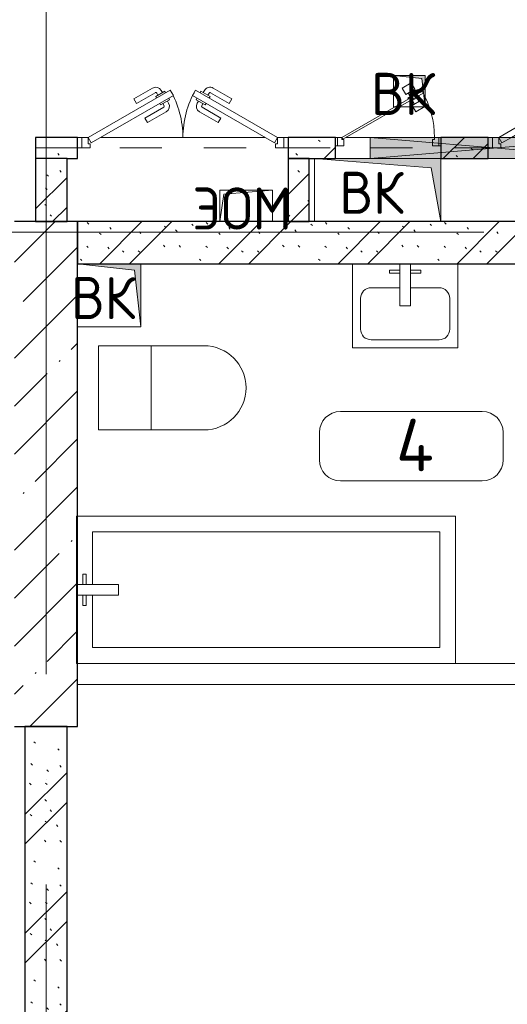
# Model space of a CAD drawing. Header units: millimetres. Extents: x -19737 to 100106, y -4436 to 96517.
# Tile 22 of 59: x 30207 to 32523, y 80030 to 84710. Entities that reach past the tile are written whole.
import ezdxf

# ---------------------------------------------------------------- set-up
doc = ezdxf.new("R2010")
doc.units = ezdxf.units.MM
doc.linetypes.add('3_ Штрих_ 1 х 1 мм', pattern=[400, 200, -200])
doc.linetypes.add('ADSK_Линия сетки', pattern=[5000, 4000, -500, 0, -500])
for name, color, linetype, lineweight in [('A-____-NOTE-TEXT', 7, 'Continuous', 18), ('A-AREA-____-IDEN', 7, 'Continuous', 9), ('A-DOOR-____-MCUT', 7, 'Continuous', 9), ('A-DOOR-____-OTLN', 7, 'Continuous', 18), ('A-DOOR-FRAM-MCUT', 7, 'Continuous', 9), ('A-FLOR-____-OTLN', 7, 'Continuous', 18), ('A-GENM-____-OTLN', 7, 'Continuous', 18), ('A-GLAZ-____-MCUT', 7, 'Continuous', 9), ('A-GLAZ-____-OTLN', 7, 'Continuous', 18), ('A-WALL-____-MCUT', 7, 'Continuous', 40), ('A-WALL-____-PATT', 7, 'Continuous', 40), ('I-WALL-____-MCUT', 7, 'Continuous', 40), ('I-WALL-____-OTLN', 7, 'Continuous', 18), ('M-EQPM-____-OTLN', 7, 'Continuous', 18), ('P-SANR-FIXT-OTLN', 7, 'Continuous', 18), ('S-BEAM-____-OTLN', 7, 'Continuous', 18), ('S-COLS-____-MCUT', 7, 'Continuous', 40), ('S-COLS-____-OTLN', 7, 'Continuous', 18), ('S-GRID-____-OTLN', 7, 'Continuous', 9)]:
    doc.layers.add(name, color=color, linetype=linetype, lineweight=lineweight)
doc.styles.add('GOST Common', font='GOST_Common.ttf', dxfattribs={"height": 200})
doc.styles.add('GOST Common_2', font='GOST_Common.ttf', dxfattribs={"height": 250})
pattern_1 = [(135, (300.56, 377.28), (-565.6854, 6e-14), [10, -790]), (135, (349.8, 474.73), (-565.6854, 6e-14), [10, -790]), (135, (423.93, 473.06), (-565.6854, 6e-14), [10, -790]), (135, (229.92, 447.9), (-565.6854, 6e-14), [10, -790]), (135, (155.08, 447.9), (-565.6854, 6e-14), [10, -790]), (135, (114.9, 369.03), (-565.6854, 6e-14), [10, -790]), (135, (132.43, 285.8), (-565.6854, 6e-14), [10, -790]), (135, (214.66, 322), (-565.6854, 6e-14), [10, -790]), (135, (198.16, 261.88), (-565.6854, 6e-14), [10, -790]), (135, (45.2, 272.9), (-565.6854, 6e-14), [10, -790]), (135, (42.32, 336.16), (-565.6854, 6e-14), [10, -790]), (135, (92.26, 192.24), (-565.6854, 6e-14), [10, -790]), (135, (7.07, 149.2), (-565.6854, 6e-14), [10, -790]), (135, (80.6, 95.1), (-565.6854, 6e-14), [10, -790]), (135, (79.53, 36.94), (-565.6854, 6e-14), [10, -790]), (135, (153.87, 74.56), (-565.6854, 6e-14), [10, -790]), (135, (228.35, 124.8), (-565.6854, 6e-14), [10, -790]), (135, (279.75, 180.4), (-565.6854, 6e-14), [10, -790]), (135, (282.9, 31.63), (-565.6854, 6e-14), [10, -790]), (135, (377.38, 53.45), (-565.6854, 6e-14), [10, -790]), (135, (352.28, 102.7), (-565.6854, 6e-14), [10, -790]), (135, (354.05, 0), (-565.6854, 6e-14), [10, -790]), (135, (553.23, 16.45), (-565.6854, 6e-14), [10, -790]), (135, (542.38, 63.45), (-565.6854, 6e-14), [10, -790]), (135, (536.58, 239.3), (-565.6854, 6e-14), [10, -790]), (135, (475.85, 203.9), (-565.6854, 6e-14), [10, -790]), (135, (475.85, 316.54), (-565.6854, 6e-14), [10, -790]), (135, (520.8, 408.7), (-565.6854, 6e-14), [10, -790]), (135, (551.1, 470.8), (-565.6854, 6e-14), [10, -790]), (135, (235.25, 537.93), (-565.6854, 6e-14), [10, -790]), (135, (407.25, 547.65), (-565.6854, 6e-14), [10, -790]), (135, (94.5, 558.6), (-565.6854, 6e-14), [10, -790]), (135, (46.4, 532.3), (-565.6854, 6e-14), [10, -790]), (135, (85.56, 465.04), (-565.6854, 6e-14), [10, -790]), (135, (355.53, 181.14), (-565.6854, 6e-14), [10, -790]), (135, (362.23, 243.6), (-565.6854, 6e-14), [10, -790]), (135, (413.45, 344.1), (-565.6854, 6e-14), [10, -790]), (135, (286.3, 273.25), (-565.6854, 6e-14), [10, -790]), (135, (423.02, 263.72), (-565.6854, 6e-14), [10, -790]), (135, (162.94, 190.2), (-565.6854, 6e-14), [10, -790]), (135, (470.25, 120.93), (-565.6854, 6e-14), [10, -790]), (135, (484.48, 9.78), (-565.6854, 6e-14), [10, -790]), (45, (0, 212.13), (-565.6854, 0), []), (45, (212.13, 0), (-565.6854, 0), []), (45, (353.55, 0), (-565.6854, 0), []), (45, (0, 353.55), (-565.6854, 0), [])]

# ---------------------------------------------------------------- blocks, each defined once
blk = doc.blocks.new('АР_Дверь двупольная - 1000х2100h_450__ЭОМ_ СС_ О-4688485-02_К2')
at = {"layer": 'A-DOOR-____-MCUT', "color": 254, "lineweight": 15, "true_color": 0xcccccc}
for p, q in [((-450, 50), (-60.3, 275)), ((-45.3, 249), (-435, 24)), ((-60.3, 275), (-45.3, 249)), ((60.3, 275), (45.3, 249)), ((45.3, 249), (435, 24)), ((450, 50), (60.3, 275)), ((-435, 24), (-450, 50)), ((435, 24), (450, 50))]:
    blk.add_line(p, q, dxfattribs=at)
at = {"layer": 'A-DOOR-____-OTLN', "color": 254, "lineweight": 5, "true_color": 0xcccccc}
for p, q in [((-232.5, 233.3), (-143.7, 284.6)), ((232.5, 233.3), (143.7, 284.6)), ((-220, 211.7), (-131.2, 262.9)), ((-85.9, 269.4), (-129.2, 244.4)), ((-129.2, 244.4), (-125.2, 237.5)), ((-118.4, 250.7), (-124.4, 261.1)), ((-96.8, 263.2), (-102.8, 273.6)), ((-81.9, 262.5), (-85.9, 269.4)), ((-66.9, 236.5), (-62.9, 229.6)), ((66.9, 236.5), (62.9, 229.6)), ((81.9, 262.5), (85.9, 269.4)), ((85.9, 269.4), (129.2, 244.4)), ((96.8, 263.2), (102.8, 273.6)), ((118.4, 250.7), (124.4, 261.1)), ((129.2, 244.4), (125.2, 237.5)), ((220, 211.7), (131.2, 262.9)), ((-220, 211.7), (-232.5, 233.3)), ((-180, 142.4), (-91.2, 193.6)), ((-106.2, 204.6), (-110.2, 211.5)), ((-62.9, 229.6), (-106.2, 204.6)), ((-95.4, 210.8), (-89.4, 200.4)), ((-73.8, 223.3), (-67.8, 212.9)), ((62.9, 229.6), (106.2, 204.6)), ((73.8, 223.3), (67.8, 212.9)), ((95.4, 210.8), (89.4, 200.4)), ((180, 142.4), (91.2, 193.6)), ((106.2, 204.6), (110.2, 211.5)), ((220, 211.7), (232.5, 233.3)), ((-180, 142.4), (-167.5, 120.7)), ((-167.5, 120.7), (-78.7, 172)), ((167.5, 120.7), (78.7, 172)), ((180, 142.4), (167.5, 120.7))]:
    blk.add_line(p, q, dxfattribs=at)
for centre, radius, start, end in [((-128.7, 258.6), 30, 30, 120), ((128.7, 258.6), 30, 60, 150), ((-128.7, 258.6), 4.99, 30, 120), ((128.7, 258.6), 4.99, 60, 150), ((-93.7, 197.9), 4.99, 300, 30), ((-93.7, 197.9), 30, 300, 30), ((93.7, 197.9), 30, 150, 240), ((93.7, 197.9), 4.99, 150, 240)]:
    blk.add_arc(centre, radius, start, end, dxfattribs=at)
at = {"layer": 'A-DOOR-____-OTLN', "color": 254, "lineweight": 13, "true_color": 0xcccccc}
for centre, start, end in [((-450, 50), 0, 30), ((450, 50), 150, 180)]:
    blk.add_arc(centre, 450, start, end, dxfattribs=at)
at = {"layer": 'A-DOOR-FRAM-MCUT', "color": 254, "lineweight": 15, "true_color": 0xcccccc}
for p, q in [((-480, 50), (-500, 50)), ((-480, 50), (-450, 50)), ((-480, 0), (-480, 50)), ((-450, 50), (-450, 20)), ((480, 50), (450, 50)), ((450, 50), (450, 20)), ((480, 0), (480, 50)), ((480, 50), (500, 50)), ((-480, 0), (-500, 0)), ((-440, 0), (-480, 0)), ((-450, 20), (-440, 20)), ((-440, 20), (-440, 0)), ((450, 20), (440, 20)), ((440, 20), (440, 0)), ((440, 0), (480, 0)), ((480, 0), (500, 0))]:
    blk.add_line(p, q, dxfattribs=at)
blk = doc.blocks.new('АР_Дверь двупольная - 1200х2100h_550__ЭОМ_ СС_ О-4693643-02_К2')
at = {"layer": 'A-DOOR-____-MCUT', "color": 254, "lineweight": 15, "true_color": 0xcccccc}
for p, q in [((-550, 50), (-73.7, 325)), ((-58.7, 299), (-490, 50)), ((-73.7, 325), (-58.7, 299)), ((73.7, 325), (58.7, 299)), ((58.7, 299), (535, 24)), ((550, 50), (73.7, 325)), ((-535, 24), (-550, 50)), ((-490, 50), (-535, 24)), ((535, 24), (550, 50))]:
    blk.add_line(p, q, dxfattribs=at)
at = {"layer": 'A-DOOR-____-OTLN', "color": 254, "lineweight": 5, "true_color": 0xcccccc}
for p, q in [((-245.9, 283.3), (-157.1, 334.6)), ((245.9, 283.3), (157.1, 334.6)), ((-233.4, 261.7), (-245.9, 283.3)), ((-233.4, 261.7), (-144.6, 312.9)), ((-99.3, 319.4), (-142.6, 294.4)), ((-142.6, 294.4), (-138.6, 287.5)), ((-131.8, 300.7), (-137.8, 311.1)), ((-110.2, 313.2), (-116.2, 323.6)), ((-95.3, 312.5), (-99.3, 319.4)), ((-80.3, 286.5), (-76.3, 279.6)), ((80.3, 286.5), (76.3, 279.6)), ((95.3, 312.5), (99.3, 319.4)), ((99.3, 319.4), (142.6, 294.4)), ((110.2, 313.2), (116.2, 323.6)), ((131.8, 300.7), (137.8, 311.1)), ((142.6, 294.4), (138.6, 287.5)), ((233.4, 261.7), (144.6, 312.9)), ((233.4, 261.7), (245.9, 283.3)), ((-193.4, 192.4), (-104.6, 243.6)), ((-119.6, 254.6), (-123.6, 261.5)), ((-76.3, 279.6), (-119.6, 254.6)), ((-108.8, 260.8), (-102.8, 250.4)), ((-87.2, 273.3), (-81.2, 262.9)), ((76.3, 279.6), (119.6, 254.6)), ((87.2, 273.3), (81.2, 262.9)), ((108.8, 260.8), (102.8, 250.4)), ((193.4, 192.4), (104.6, 243.6)), ((119.6, 254.6), (123.6, 261.5)), ((-193.4, 192.4), (-180.9, 170.7)), ((-180.9, 170.7), (-92.1, 222)), ((180.9, 170.7), (92.1, 222)), ((193.4, 192.4), (180.9, 170.7))]:
    blk.add_line(p, q, dxfattribs=at)
for centre, radius, start, end in [((-142.1, 308.6), 30, 30, 120), ((142.1, 308.6), 30, 60, 150), ((-142.1, 308.6), 4.99, 30, 120), ((142.1, 308.6), 4.99, 60, 150), ((-107.1, 247.9), 4.99, 300, 30), ((-107.1, 247.9), 30, 300, 30), ((107.1, 247.9), 30, 150, 240), ((107.1, 247.9), 4.99, 150, 240)]:
    blk.add_arc(centre, radius, start, end, dxfattribs=at)
at = {"layer": 'A-DOOR-____-OTLN', "color": 254, "lineweight": 13, "true_color": 0xcccccc}
for centre, start, end in [((-550, 50), 0, 30), ((550, 50), 150, 180)]:
    blk.add_arc(centre, 550, start, end, dxfattribs=at)
at = {"layer": 'A-DOOR-FRAM-MCUT', "color": 254, "lineweight": 15, "true_color": 0xcccccc}
for p, q in [((-580, 50), (-600, 50)), ((-580, 50), (-550, 50)), ((-580, 0), (-580, 50)), ((-550, 50), (-550, 20)), ((580, 50), (550, 50)), ((550, 50), (550, 20)), ((580, 0), (580, 50)), ((580, 50), (600, 50)), ((-580, 0), (-600, 0)), ((-540, 0), (-580, 0)), ((-550, 20), (-540, 20)), ((-540, 20), (-540, 0)), ((550, 20), (540, 20)), ((540, 20), (540, 0)), ((540, 0), (580, 0)), ((580, 0), (600, 0))]:
    blk.add_line(p, q, dxfattribs=at)
blk = doc.blocks.new('АР_Дверь однопольная - 500х1300h_400__ВК_СС-4838596-02_К2')
at = {"layer": 'A-DOOR-____-MCUT', "color": 254, "lineweight": 15, "true_color": 0xcccccc}
for p, q in [((161.1, 270), (-220, 50)), ((-215, 41.3), (166.1, 261.3)), ((166.1, 261.3), (161.1, 270)), ((-220, 50), (-215, 41.3))]:
    blk.add_line(p, q, dxfattribs=at)
at = {"layer": 'A-DOOR-____-OTLN', "color": 254, "lineweight": 5, "true_color": 0xcccccc}
for p, q in [((109.4, 309.5), (66.1, 284.5)), ((66.1, 284.5), (83.6, 254.2)), ((126.9, 279.2), (109.4, 309.5)), ((83.6, 254.2), (126.9, 279.2)), ((136.9, 261.8), (93.6, 236.8)), ((93.6, 236.8), (96.1, 232.5)), ((104.9, 243.3), (94.9, 260.7)), ((146.9, 244.5), (103.6, 219.5)), ((125.6, 255.3), (115.6, 272.6)), ((135.6, 238), (145.6, 220.7)), ((139.4, 257.5), (136.9, 261.8)), ((144.4, 248.8), (146.9, 244.5)), ((103.6, 219.5), (101.1, 223.8)), ((156.9, 227.2), (113.6, 202.2)), ((113.6, 202.2), (131.1, 171.9)), ((114.9, 226), (124.9, 208.7)), ((131.1, 171.9), (174.4, 196.9)), ((174.4, 196.9), (156.9, 227.2))]:
    blk.add_line(p, q, dxfattribs=at)
at = {"layer": 'A-DOOR-____-OTLN', "color": 254, "lineweight": 13, "true_color": 0xcccccc}
blk.add_arc((-220, 50), 440, 360, 30, dxfattribs=at)
at = {"layer": 'A-DOOR-FRAM-MCUT', "color": 254, "lineweight": 15, "true_color": 0xcccccc}
for p, q in [((-240, 50), (-250, 50)), ((-220, 50), (-240, 50)), ((-240, 50), (-240, 10)), ((-220, 40), (-220, 50)), ((240, 50), (220, 50)), ((220, 50), (220, 40)), ((240, 10), (240, 50)), ((240, 50), (250, 50)), ((-240, 10), (-250, 10)), ((-240, 10), (-210, 10)), ((-210, 40), (-220, 40)), ((-210, 10), (-210, 40)), ((220, 40), (210, 40)), ((210, 40), (210, 10)), ((210, 10), (240, 10)), ((240, 10), (250, 10))]:
    blk.add_line(p, q, dxfattribs=at)
blk = doc.blocks.new('АР_Перемычка - 100_Уx1_75x5__2150-200-5126840-02_К2')
at = {"layer": 'S-BEAM-____-OTLN', "color": 254, "linetype": '3_ Штрих_ 1 х 1 мм', "lineweight": 15, "true_color": 0xdcdcdc}
for p, q in [((-2750, 50), (-2750, -50)), ((800, 50), (800, -50)), ((-2750, 0), (-1160, 0)), ((-1160, 0), (40, 0)), ((40, 0), (800, 0))]:
    blk.add_line(p, q, dxfattribs=at)
blk = doc.blocks.new('АР_Отверстие прямоугольное - ВК-5492867-02_К2')
at = {"layer": 'A-GLAZ-____-OTLN', "lineweight": 13, "true_color": 0xf9f9f9}
blk.add_hatch(color=7, dxfattribs=at).paths.add_polyline_path([(-475, 50), (-475, -50), (725, -50), (725, 50), (390, 50)])
at = {"layer": 'A-GLAZ-____-MCUT', "color": 254, "lineweight": 15, "true_color": 0xcccccc}
for p, q in [((-475, 50), (-475, -50)), ((725, 50), (725, -50))]:
    blk.add_line(p, q, dxfattribs=at)
at = {"layer": 'A-GLAZ-____-OTLN', "color": 254, "lineweight": 5, "true_color": 0xcccccc}
for p, q in [((725, 50), (-475, -50)), ((-475, 50), (725, -50))]:
    blk.add_line(p, q, dxfattribs=at)
at = {"layer": 'A-GLAZ-____-OTLN', "color": 254, "lineweight": 13, "true_color": 0xcccccc}
for p, q in [((725, 50), (-475, 50)), ((-475, 50), (-475, -50)), ((725, -50), (725, 50)), ((-475, -50), (725, -50))]:
    blk.add_line(p, q, dxfattribs=at)
blk = doc.blocks.new('АР_Канал вертикальный прямоугольный - ВК-6802590-02_К2')
at = {"layer": 'M-EQPM-____-OTLN', "lineweight": 13, "true_color": 0xe2e2e2}
blk.add_hatch(color=254, dxfattribs=at).paths.add_polyline_path([(-150, 150), (-150, -150), (150, -150), (-120, -120)])
at = {"layer": 'M-EQPM-____-OTLN', "color": 253, "lineweight": 13, "true_color": 0xaaaaaa}
for p, q in [((-150, 150), (-120, -120)), ((-150, 150), (-120, -120)), ((-150, -150), (-150, 150)), ((-150, 150), (150, 150)), ((-150, -150), (-150, 150)), ((150, 150), (-150, 150)), ((-150, 150), (-150, -150)), ((150, 150), (150, -150)), ((150, -150), (150, 150)), ((-120, -120), (150, -150)), ((-120, -120), (150, -150)), ((150, -150), (-150, -150)), ((150, -150), (-150, -150)), ((-150, -150), (150, -150))]:
    blk.add_line(p, q, dxfattribs=at)
blk = doc.blocks.new('A-PLU-Bath-2-2D - 700x1800-969696-02_К2')
at = {"layer": 'P-SANR-FIXT-OTLN', "color": 253, "lineweight": 13, "true_color": 0xaaaaaa}
for p, q in [((-900, 350), (-900, -350)), ((900, 350), (-900, 350)), ((-900, -350), (-900, 350)), ((-900, 350), (900, 350)), ((900, -350), (900, 350)), ((900, 350), (900, -350)), ((-825, 25), (-825, 275)), ((-825, 275), (825, 275)), ((825, 275), (825, -275)), ((-870, 75), (-855, 75)), ((-870, 25), (-870, 75)), ((-855, 75), (-855, 25)), ((-900, 25), (-700, 25)), ((-700, 25), (-700, -25)), ((-700, -25), (-900, -25)), ((-870, -25), (-870, -75)), ((-855, -75), (-855, -25)), ((-825, -275), (-825, -25)), ((-870, -75), (-855, -75)), ((825, -275), (-825, -275)), ((-900, -350), (900, -350)), ((900, -350), (-900, -350))]:
    blk.add_line(p, q, dxfattribs=at)
blk = doc.blocks.new('A-PLU-Sink-2D - 400 x 500mm-971877-02_К2')
at = {"layer": 'P-SANR-FIXT-OTLN', "color": 253, "lineweight": 13, "true_color": 0xaaaaaa}
for p, q in [((265.7, 202.3), (-234.3, 202.3)), ((-234.3, 202.3), (-234.3, -197.7)), ((-234.3, -197.7), (-234.3, 202.3)), ((-234.3, 202.3), (265.7, 202.3)), ((-9.3, 2.3), (-9.3, 202.3)), ((40.7, 202.3), (40.7, 2.3)), ((265.7, -197.7), (265.7, 202.3)), ((265.7, 202.3), (265.7, -197.7)), ((-59.3, 172.3), (-59.3, 157.3)), ((-9.3, 172.3), (-59.3, 172.3)), ((-59.3, 157.3), (-9.3, 157.3)), ((40.7, 172.3), (90.7, 172.3)), ((90.7, 157.3), (40.7, 157.3)), ((90.7, 172.3), (90.7, 157.3)), ((-9.3, 88), (-145.4, 88)), ((176.8, 88), (40.7, 88)), ((-196.2, 37.2), (-196.2, -108.8)), ((40.7, 2.3), (-9.3, 2.3)), ((227.6, -108.8), (227.6, 37.2)), ((-145.4, -159.6), (176.8, -159.6)), ((-234.3, -197.7), (265.7, -197.7)), ((265.7, -197.7), (-234.3, -197.7))]:
    blk.add_line(p, q, dxfattribs=at)
for centre, start, end in [((-145.4, 37.2), 90, 180), ((176.8, 37.2), 360, 90), ((-145.4, -108.8), 180, 270), ((176.8, -108.8), 270, 0)]:
    blk.add_arc(centre, 50.8, start, end, dxfattribs=at)
blk = doc.blocks.new('A-PLU-toilet-2-2D - L600xW600xH900-967980-02_К2')
at = {"layer": 'P-SANR-FIXT-OTLN', "color": 253, "lineweight": 13, "true_color": 0xaaaaaa}
for p, q in [((250, 0), (-250, 0)), ((-250, 0), (-250, -400)), ((-250, 0), (-250, -400)), ((250, 0), (-250, 0)), ((0, 0), (0, -400)), ((-250, -400), (250, -400)), ((-250, -400), (250, -400))]:
    blk.add_line(p, q, dxfattribs=at)
blk.add_arc((250, -200), 200, 270, 90, dxfattribs=at)
blk.add_arc((250, -200), 200, 270, 90, dxfattribs=at)
blk = doc.blocks.new('АР_Канал вертикальный прямоугольный - ВК-3491812-02_К2')
at = {"layer": 'M-EQPM-____-OTLN', "lineweight": 13, "true_color": 0xe2e2e2}
blk.add_hatch(color=254, dxfattribs=at).paths.add_polyline_path([(-300, 150), (-300, -150), (300, -150), (-255, -105)])
at = {"layer": 'M-EQPM-____-OTLN', "color": 253, "lineweight": 13, "true_color": 0xaaaaaa}
for p, q in [((-300, 150), (-255, -105)), ((-300, 150), (-255, -105)), ((-300, -150), (-300, 150)), ((-300, 150), (300, 150)), ((-300, -150), (-300, 150)), ((300, 150), (-300, 150)), ((-300, 150), (-300, -150)), ((300, 150), (300, -150)), ((300, -150), (300, 150)), ((-255, -105), (300, -150)), ((-255, -105), (300, -150)), ((300, -150), (-300, -150)), ((300, -150), (-300, -150)), ((-300, -150), (300, -150))]:
    blk.add_line(p, q, dxfattribs=at)
blk = doc.blocks.new('АР_Канал вертикальный прямоугольный - ВК-2711656-02_К2')
at = {"layer": 'M-EQPM-____-OTLN', "lineweight": 13, "true_color": 0xe2e2e2}
blk.add_hatch(color=254, dxfattribs=at).paths.add_polyline_path([(-75, 75), (-75, -75), (75, -75), (-60, -60)])
at = {"layer": 'M-EQPM-____-OTLN', "color": 253, "lineweight": 13, "true_color": 0xaaaaaa}
for p, q in [((-75, 75), (-60, -60)), ((-75, 75), (-60, -60)), ((-75, -75), (-75, 75)), ((-75, 75), (75, 75)), ((-75, -75), (-75, 75)), ((75, 75), (-75, 75)), ((-75, 75), (-75, -75)), ((75, 75), (75, -75)), ((75, -75), (75, 75)), ((75, -75), (-75, -75)), ((75, -75), (-75, -75)), ((-75, -75), (75, -75)), ((-60, -60), (75, -75)), ((-60, -60), (75, -75))]:
    blk.add_line(p, q, dxfattribs=at)
blk = doc.blocks.new('АР_Канал вертикальный прямоугольный - ЭОМ-3625136-02_К2')
at = {"layer": 'A-GENM-____-OTLN', "color": 253, "lineweight": 13, "true_color": 0xaaaaaa}
for p, q in [((-125, -75), (-125, 75)), ((-125, 75), (125, 75))]:
    blk.add_line(p, q, dxfattribs=at)
at = {"layer": 'M-EQPM-____-OTLN', "color": 253, "lineweight": 13, "true_color": 0xaaaaaa}
for p, q in [((-125, -75), (-125, 75)), ((-125, 75), (125, 75)), ((-125, -75), (-105, 55)), ((-105, 55), (125, 75)), ((125, 75), (125, -75)), ((125, -75), (-125, -75))]:
    blk.add_line(p, q, dxfattribs=at)
blk = doc.blocks.new('Наметкина 10_РД_АР_К2_отсоединено_rvt-1-02_К2')
at = {"layer": 'A-WALL-____-PATT', "lineweight": 5, "true_color": 0xcccccc}
h = blk.add_hatch(dxfattribs=at)
h.set_pattern_fill('FP_16', color=254, style=0, pattern_type=2)
h.set_pattern_definition(pattern_1)
h.paths.add_polyline_path([(22435.3, 84050), (22435.3, 84150), (22335.3, 84150), (22335.3, 84050)])
h.paths.add_polyline_path([(20910.3, 84050), (21135.3, 84050), (21135.3, 84150), (20910.3, 84150)])
h.paths.add_polyline_path([(20310.3, 84050), (20410.3, 84050), (20410.3, 84150), (20185.3, 84150), (20185.3, 84050)])
h.paths.add_polyline_path([(19135.3, 84050), (19185.3, 84050), (19185.3, 84150), (18985.3, 84150), (18985.3, 84050)])
h = blk.add_hatch(dxfattribs=at)
h.set_pattern_fill('FP_16', color=254, style=0, pattern_type=2)
h.set_pattern_definition(pattern_1)
h.paths.add_polyline_path([(19135.3, 83750), (19135.3, 84050), (18985.3, 84050), (18985.3, 83750)])
h = blk.add_hatch(dxfattribs=at)
h.set_pattern_fill('FP_16', color=254, style=0, pattern_type=2)
h.set_pattern_definition(pattern_1)
h.paths.add_polyline_path([(20285.3, 83750), (20285.3, 84050), (20185.3, 84050), (20185.3, 83750)])
h = blk.add_hatch(dxfattribs=at)
h.set_pattern_fill('FP_16', color=254, style=0, pattern_type=2)
h.set_pattern_definition(pattern_1)
h.paths.add_polyline_path([(22435.3, 83550), (22435.3, 83750), (19185.3, 83750), (19185.3, 83550), (22053.4, 83550)])
h = blk.add_hatch(dxfattribs=at)
h.set_pattern_fill('FP_16', color=254, style=0, pattern_type=2)
h.set_pattern_definition(pattern_1)
h.paths.add_polyline_path([(19135.3, 77750), (19135.3, 81350), (18935.3, 81350), (18935.3, 77750)])
at = {"layer": 'S-COLS-____-OTLN', "lineweight": 5, "true_color": 0xcccccc}
h = blk.add_hatch(dxfattribs=at)
h.set_pattern_fill('FP_15', color=254, style=0, pattern_type=2)
h.set_pattern_definition([(45, (0, 0), (-228.0985, 228.0985), []), (45, (228.1, 0), (-228.0985, 228.0985), [403.225, -80.645, 6.706, -73.939])])
h.paths.add_polyline_path([(18885.3, 81350), (19185.3, 81350), (19185.3, 83750), (18885.3, 83750), (18885.3, 82012.9)])
at = {"layer": 'A-FLOR-____-OTLN', "color": 254, "lineweight": 13, "true_color": 0xcccccc}
for p, q in [((19185.3, 84150), (19205.3, 84150)), ((19295.3, 84150), (20075.3, 84150)), ((20165.3, 84150), (20185.3, 84150)), ((21135.3, 84150), (21155.3, 84150))]:
    blk.add_line(p, q, dxfattribs=at)
at = {"layer": 'A-WALL-____-MCUT', "color": 254, "lineweight": 30, "true_color": 0xcccccc}
blk.add_line((19135.3, 84050), (18985.3, 84050), dxfattribs=at)
at = {"layer": 'I-WALL-____-MCUT', "color": 254, "lineweight": 30, "true_color": 0xcccccc}
for p, q in [((19185.3, 84150), (18985.3, 84150)), ((18985.3, 84150), (18985.3, 84050)), ((19185.3, 84050), (19185.3, 84150)), ((20410.3, 84150), (20185.3, 84150)), ((20185.3, 84150), (20185.3, 84050)), ((20410.3, 84050), (20410.3, 84150)), ((21135.3, 84150), (20910.3, 84150)), ((20910.3, 84150), (20910.3, 84050)), ((21135.3, 84050), (21135.3, 84150)), ((18985.3, 84050), (18985.3, 83750)), ((19135.3, 83750), (19135.3, 84050)), ((19135.3, 84050), (19185.3, 84050)), ((20285.3, 84050), (20185.3, 84050)), ((20185.3, 84050), (20185.3, 83750)), ((20185.3, 84050), (20410.3, 84050)), ((20285.3, 83750), (20285.3, 84050)), ((20910.3, 84050), (21135.3, 84050)), ((18985.3, 83750), (19135.3, 83750)), ((22435.3, 83750), (19185.3, 83750)), ((19185.3, 83750), (19185.3, 83550)), ((20185.3, 83750), (20285.3, 83750)), ((19185.3, 83550), (22435.3, 83550)), ((19135.3, 81350), (18935.3, 81350)), ((18935.3, 81350), (18935.3, 77750)), ((19135.3, 77750), (19135.3, 81350))]:
    blk.add_line(p, q, dxfattribs=at)
at = {"layer": 'I-WALL-____-OTLN', "color": 254, "lineweight": 13, "true_color": 0xcccccc}
for p, q in [((20410.3, 84150), (20420.3, 84150)), ((20460.3, 84150), (20575.3, 84150)), ((20575.3, 84150), (20880.3, 84150)), ((20900.3, 84150), (20910.3, 84150)), ((20575.3, 84050), (20410.3, 84050)), ((20910.3, 84050), (20575.3, 84050)), ((19185.3, 81650), (22175.3, 81650)), ((22175.3, 81550), (19185.3, 81550))]:
    blk.add_line(p, q, dxfattribs=at)
at = {"layer": 'S-COLS-____-MCUT', "color": 254, "lineweight": 30, "true_color": 0xcccccc}
for p, q in [((19185.3, 83750), (18885.3, 83750)), ((19185.3, 81350), (19185.3, 83750)), ((18885.3, 81350), (19185.3, 81350))]:
    blk.add_line(p, q, dxfattribs=at)
at = {"layer": 'A-DOOR-____-OTLN', "color": 7, "linetype": '3_ Штрих_ 1 х 1 мм', "lineweight": 30, "true_color": 0xccffff}
for name, p in [('АР_Дверь двупольная - 1200х2100h_550__ЭОМ_ СС_ О-4693643-02_К2', (21735.3, 84100)), ('АР_Дверь двупольная - 1000х2100h_450__ЭОМ_ СС_ О-4688485-02_К2', (19685.3, 84100)), ('АР_Дверь однопольная - 500х1300h_400__ВК_СС-4838596-02_К2', (20660.3, 84100))]:
    blk.add_blockref(name, p, dxfattribs=at)
at = {"layer": 'A-GLAZ-____-OTLN', "color": 7, "linetype": '3_ Штрих_ 1 х 1 мм', "lineweight": 30, "true_color": 0xccffff, "rotation": 180}
blk.add_blockref('АР_Отверстие прямоугольное - ВК-5492867-02_К2', (21300.3, 84100), dxfattribs=at)
at = {"layer": 'M-EQPM-____-OTLN', "color": 253, "lineweight": 5, "true_color": 0xaaaaaa, "rotation": 180}
for name, p in [('АР_Канал вертикальный прямоугольный - ВК-2711656-02_К2', (20760.3, 84370)), ('АР_Канал вертикальный прямоугольный - ВК-3491812-02_К2', (20610.3, 83900)), ('АР_Канал вертикальный прямоугольный - ВК-6802590-02_К2', (19335.3, 83400))]:
    blk.add_blockref(name, p, dxfattribs=at)
at = {"layer": 'M-EQPM-____-OTLN', "color": 253, "lineweight": 5, "true_color": 0xaaaaaa}
blk.add_blockref('АР_Канал вертикальный прямоугольный - ЭОМ-3625136-02_К2', (19985.3, 83825), dxfattribs=at)
at = {"layer": 'P-SANR-FIXT-OTLN', "color": 253, "lineweight": 5, "true_color": 0xaaaaaa}
for name, p in [('A-PLU-Sink-2D - 400 x 500mm-971877-02_К2', (20725.2, 83347.7)), ('A-PLU-toilet-2-2D - L600xW600xH900-967980-02_К2', (19535.3, 83160)), ('A-PLU-Bath-2-2D - 700x1800-969696-02_К2', (20080.3, 82000))]:
    blk.add_blockref(name, p, dxfattribs=at)
at = {"layer": 'S-BEAM-____-OTLN', "color": 7, "linetype": '3_ Штрих_ 1 х 1 мм', "lineweight": 30, "true_color": 0xccffff}
blk.add_blockref('АР_Перемычка - 100_Уx1_75x5__2150-200-5126840-02_К2', (21735.3, 84100), dxfattribs=at)
at = {"layer": 'A-____-NOTE-TEXT', "color": 253, "lineweight": 5, "true_color": 0xaaaaaa, "char_height": 200, "attachment_point": 1, "style": 'GOST Common'}
for s, insert, width in [('ВК', (20578.5, 84457.2), 400.844), ('ВК', (20428.5, 83987.2), 400.844), ('ЭОМ', (19730.1, 83912.2), 625.316), ('ВК', (19153.5, 83487.2), 400.844)]:
    blk.add_mtext(s, dxfattribs=dict(at, insert=insert, width=width))
blk = doc.blocks.new('Марка помещения 2 - Марка помещения 2-1605974-02_К2')
at = {"layer": 'A-AREA-____-IDEN', "color": 253, "true_color": 0xaaaaaa}
for p, q in [((-1.797, 0.841), (1.569, 0.841)), ((-2.297, -0.309), (-2.297, 0.341)), ((2.069, 0.341), (2.069, -0.309)), ((1.569, -0.809), (-1.797, -0.809))]:
    blk.add_line(p, q, dxfattribs=at)
for centre, start, end in [((-1.797, 0.341), 90, 180), ((1.569, 0.341), 0, 90), ((-1.797, -0.309), 180, 270), ((1.569, -0.309), 270, 360)]:
    blk.add_arc(centre, 0.5, start, end, dxfattribs=at)

msp = doc.modelspace()

# ---------------------------------------------------------------- linework, layer by layer
at = {"layer": 'S-GRID-____-OTLN', "color": 253, "linetype": 'ADSK_Линия сетки', "true_color": 0xaaaaaa}
for p, q in [((30332.3, 71598.9), (30332.3, 96517.1)), ((57412, 83700), (21097.2, 83700))]:
    msp.add_line(p, q, dxfattribs=at)

# ---------------------------------------------------------------- block references
at = {"lineweight": 5}
msp.add_blockref('Наметкина 10_РД_АР_К2_отсоединено_rvt-1-02_К2', (11297, 0), dxfattribs=at)
at = {"layer": 'A-AREA-____-IDEN', "color": 253, "true_color": 0xaaaaaa, "xscale": 199.9999999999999, "yscale": 199.9999999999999, "zscale": 199.9999999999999}
msp.add_blockref('Марка помещения 2 - Марка помещения 2-1605974-02_К2', (32090.1, 82679.3), dxfattribs=at)

# ---------------------------------------------------------------- texts
at = {"layer": 'A-AREA-____-IDEN', "color": 253, "true_color": 0xaaaaaa, "insert": (31994.6, 82813.1), "char_height": 250, "width": 240.506, "attachment_point": 1, "style": 'GOST Common_2'}
msp.add_mtext('\\fGOST Common|b0|i0|c204|p34|;4', dxfattribs=at)

doc.saveas('drawing.dxf')
